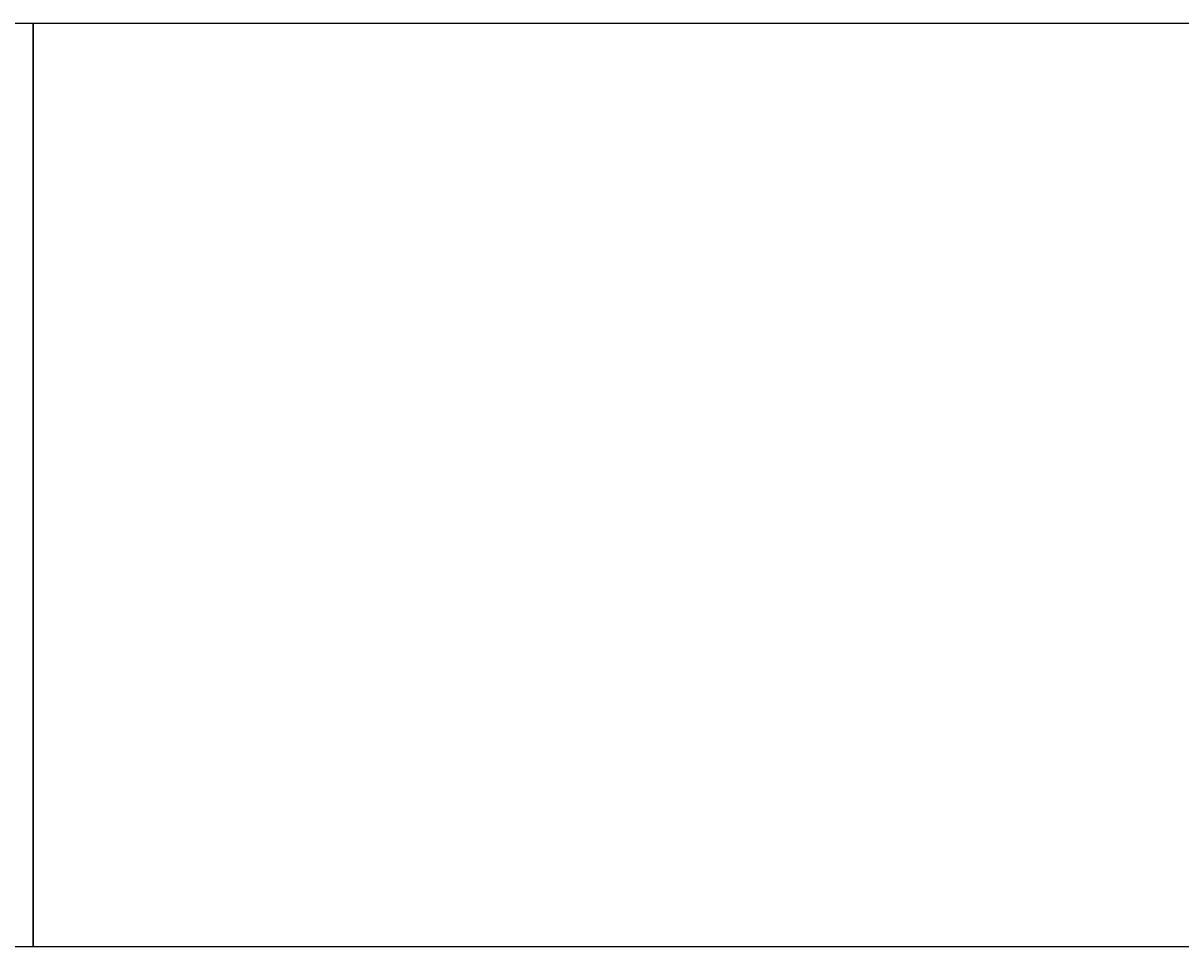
# Model space of a CAD drawing. Header units: feet. Extents: x 6 to 219, y -22 to 30.
# Tile 8 of 51: x 97 to 123, y 4 to 24. Entities that reach past the tile are written whole.
import ezdxf

# ---------------------------------------------------------------- set-up
doc = ezdxf.new("R2010")
doc.units = ezdxf.units.FT
doc.header["$MEASUREMENT"] = 0
doc.layers.add('COLUMNS', color=6, linetype='Continuous', plot=False)

msp = doc.modelspace()

# ---------------------------------------------------------------- linework, layer by layer
at = {"layer": 'COLUMNS', "color": 1, "flags": 128}
msp.add_lwpolyline([(66.84752, 3.62445), (66.84752, 24.37445), (97.22252, 24.37445), (97.22252, 3.62445)], close=True, dxfattribs=at)
at = {"layer": 'COLUMNS', "color": 3, "flags": 128}
msp.add_lwpolyline([(97.22252, 3.62445), (97.22252, 24.37445), (127.59752, 24.37445), (127.59752, 3.62445)], close=True, dxfattribs=at)

doc.saveas('drawing.dxf')
